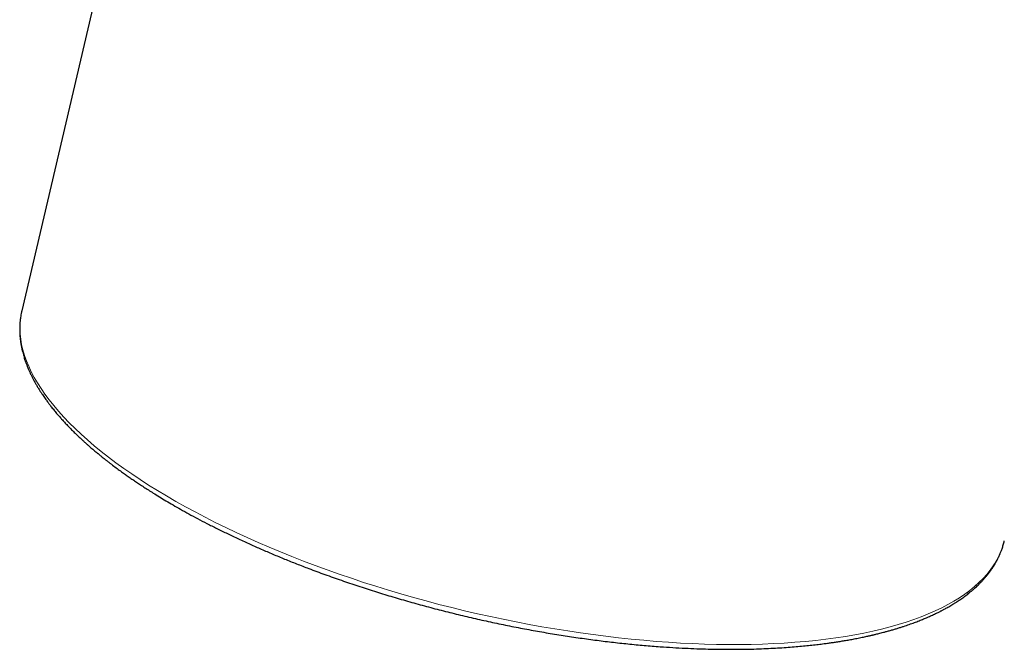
# Model space of a CAD drawing. Header units: millimetres. Extents: x 8 to 590, y 12 to 635.
# Tile 3 of 149: x 453 to 476, y 174 to 189. Entities that reach past the tile are written whole.
import ezdxf

# ---------------------------------------------------------------- set-up
doc = ezdxf.new("R2010")
doc.units = ezdxf.units.MM

msp = doc.modelspace()

# ---------------------------------------------------------------- linework, layer by layer
at = {"color": 7, "linetype": 'Continuous', "lineweight": 30}
for p, q in [((459.436, 210.887), (452.579, 181.6)), ((452.579, 181.6), (452.575, 181.584))]:
    msp.add_line(p, q, dxfattribs=at)
at = {"color": 252, "linetype": 'Continuous', "lineweight": 0, "flags": 128}
msp.add_lwpolyline([(452.575, 181.584), (452.564, 181.528), (452.546, 181.41), (452.536, 181.29), (452.533, 181.169), (452.539, 181.046), (452.553, 180.922), (452.575, 180.796), (452.605, 180.669), (452.643, 180.54), (452.689, 180.411), (452.743, 180.28), (452.805, 180.149), (452.875, 180.016), (452.952, 179.883), (453.037, 179.749), (453.13, 179.615), (453.231, 179.48), (453.339, 179.344), (453.454, 179.209), (453.577, 179.073), (453.708, 178.937), (453.845, 178.8), (453.99, 178.664), (454.142, 178.528), (454.3, 178.392), (454.466, 178.257), (454.638, 178.122), (454.817, 177.987), (455.002, 177.853), (455.194, 177.72), (455.392, 177.588), (455.596, 177.456), (455.805, 177.326), (456.021, 177.196), (456.242, 177.068), (456.469, 176.94), (456.701, 176.815), (456.939, 176.69), (457.181, 176.567), (457.428, 176.446), (457.68, 176.326), (457.936, 176.208), (458.197, 176.092), (458.462, 175.977), (458.731, 175.865), (459.004, 175.755), (459.28, 175.647), (459.559, 175.541), (459.842, 175.437), (460.128, 175.336), (460.417, 175.237), (460.708, 175.141), (461.002, 175.047), (461.298, 174.956), (461.596, 174.867), (461.896, 174.781), (462.198, 174.698), (462.501, 174.618), (462.805, 174.541), (463.11, 174.467), (463.416, 174.395), (463.723, 174.327), (464.03, 174.262), (464.337, 174.2), (464.644, 174.141), (464.95, 174.086), (465.257, 174.034), (465.562, 173.985), (465.867, 173.939), (466.171, 173.897), (466.473, 173.858), (466.774, 173.823), (467.073, 173.791), (467.37, 173.763), (467.665, 173.738), (467.958, 173.716), (468.248, 173.698), (468.535, 173.684), (468.82, 173.673), (469.101, 173.666), (469.379, 173.662), (469.654, 173.662), (469.925, 173.666), (470.192, 173.673), (470.455, 173.683), (470.713, 173.697), (470.967, 173.715), (471.217, 173.736), (471.462, 173.761), (471.702, 173.789), (471.937, 173.821), (472.166, 173.856), (472.391, 173.894), (472.609, 173.936), (472.822, 173.982), (473.029, 174.03), (473.23, 174.082), (473.425, 174.138), (473.614, 174.196), (473.796, 174.258), (473.971, 174.323), (474.14, 174.391), (474.303, 174.462), (474.458, 174.536), (474.606, 174.613), (474.748, 174.693), (474.882, 174.776), (475.009, 174.861), (475.128, 174.95), (475.24, 175.041), (475.344, 175.134), (475.441, 175.231), (475.531, 175.329), (475.612, 175.43), (475.686, 175.534), (475.752, 175.64), (475.81, 175.748), (475.86, 175.858), (475.902, 175.97), (475.936, 176.084), (475.947, 176.128)], dxfattribs=at)
at = {"color": 7, "linetype": 'Continuous', "lineweight": 30}
msp.add_open_spline([(452.579, 181.6), (452.574, 181.577), (452.565, 181.535), (452.554, 181.474), (452.546, 181.42), (452.54, 181.372), (452.536, 181.33), (452.533, 181.294), (452.531, 181.265), (452.53, 181.243), (452.53, 181.225), (452.529, 181.208), (452.529, 181.188), (452.529, 181.164), (452.529, 181.135), (452.529, 181.103), (452.531, 181.065), (452.533, 181.021), (452.537, 180.973), (452.542, 180.927), (452.547, 180.882), (452.552, 180.846), (452.557, 180.819), (452.56, 180.801), (452.563, 180.782), (452.566, 180.763), (452.571, 180.74), (452.576, 180.713), (452.583, 180.682), (452.591, 180.648), (452.602, 180.605), (452.615, 180.556), (452.631, 180.502), (452.646, 180.453), (452.661, 180.409), (452.675, 180.368), (452.689, 180.33), (452.703, 180.294), (452.715, 180.264), (452.726, 180.238), (452.734, 180.218), (452.743, 180.196), (452.754, 180.171), (452.767, 180.142), (452.782, 180.11), (452.798, 180.076), (452.815, 180.042), (452.832, 180.008), (452.849, 179.975), (452.874, 179.929), (452.905, 179.872), (452.946, 179.802), (452.987, 179.734), (453.028, 179.67), (453.066, 179.612), (453.101, 179.56), (453.133, 179.514), (453.162, 179.474), (453.185, 179.443), (453.204, 179.416), (453.223, 179.391), (453.246, 179.361), (453.274, 179.325), (453.305, 179.286), (453.338, 179.245), (453.372, 179.203), (453.414, 179.152), (453.466, 179.092), (453.527, 179.022), (453.594, 178.949), (453.666, 178.873), (453.744, 178.792), (453.828, 178.708), (453.919, 178.619), (454.001, 178.543), (454.071, 178.479), (454.125, 178.431), (454.176, 178.386), (454.222, 178.345), (454.264, 178.31), (454.301, 178.278), (454.334, 178.251), (454.361, 178.228), (454.383, 178.21), (454.401, 178.195), (454.42, 178.179), (454.444, 178.159), (454.475, 178.134), (454.513, 178.104), (454.559, 178.067), (454.609, 178.028), (454.661, 177.988), (454.731, 177.934), (454.818, 177.868), (454.921, 177.793), (455.017, 177.724), (455.108, 177.66), (455.196, 177.599), (455.286, 177.537), (455.381, 177.474), (455.482, 177.407), (455.59, 177.337), (455.714, 177.26), (455.853, 177.174), (456.01, 177.079), (456.178, 176.98), (456.359, 176.877), (456.553, 176.769), (456.762, 176.656), (456.984, 176.54), (457.22, 176.421), (457.47, 176.298), (457.735, 176.172), (458.004, 176.049), (458.276, 175.929), (458.549, 175.812), (458.83, 175.696), (459.115, 175.582), (459.434, 175.458), (459.788, 175.327), (460.178, 175.189), (460.57, 175.056), (460.963, 174.929), (461.357, 174.808), (461.754, 174.692), (462.154, 174.581), (462.556, 174.475), (462.961, 174.374), (463.367, 174.278), (463.774, 174.188), (464.182, 174.104), (464.59, 174.025), (464.997, 173.952), (465.404, 173.884), (465.809, 173.823), (466.209, 173.768), (466.605, 173.719), (466.995, 173.677), (467.382, 173.64), (467.737, 173.612), (468.061, 173.591), (468.352, 173.575), (468.632, 173.563), (468.913, 173.554), (469.194, 173.549), (469.474, 173.548), (469.739, 173.55), (469.99, 173.555), (470.226, 173.563), (470.448, 173.574), (470.656, 173.586), (470.852, 173.599), (471.036, 173.615), (471.208, 173.631), (471.369, 173.647), (471.519, 173.665), (471.649, 173.681), (471.762, 173.696), (471.861, 173.71), (471.962, 173.725), (472.067, 173.742), (472.177, 173.76), (472.291, 173.78), (472.413, 173.803), (472.515, 173.823), (472.596, 173.84), (472.65, 173.852), (472.697, 173.862), (472.738, 173.871), (472.772, 173.879), (472.799, 173.885), (472.822, 173.891), (472.846, 173.896), (472.877, 173.904), (472.916, 173.913), (472.963, 173.925), (473.017, 173.938), (473.08, 173.955), (473.152, 173.974), (473.232, 173.996), (473.316, 174.021), (473.398, 174.045), (473.476, 174.07), (473.572, 174.101), (473.683, 174.139), (473.807, 174.183), (473.92, 174.226), (474.025, 174.269), (474.124, 174.311), (474.203, 174.346), (474.265, 174.375), (474.31, 174.396), (474.352, 174.416), (474.387, 174.434), (474.416, 174.449), (474.441, 174.461), (474.465, 174.474), (474.491, 174.488), (474.523, 174.504), (474.56, 174.524), (474.603, 174.548), (474.649, 174.575), (474.699, 174.605), (474.753, 174.637), (474.804, 174.67), (474.851, 174.7), (474.893, 174.729), (474.937, 174.759), (474.983, 174.792), (475.029, 174.826), (475.076, 174.862), (475.117, 174.895), (475.152, 174.923), (475.178, 174.944), (475.2, 174.964), (475.221, 174.982), (475.249, 175.007), (475.284, 175.038), (475.329, 175.081), (475.378, 175.13), (475.432, 175.187), (475.476, 175.237), (475.511, 175.277), (475.534, 175.305), (475.554, 175.33), (475.571, 175.352), (475.586, 175.372), (475.598, 175.388), (475.609, 175.403), (475.619, 175.417), (475.631, 175.434), (475.645, 175.453), (475.662, 175.479), (475.683, 175.511), (475.707, 175.548), (475.73, 175.587), (475.753, 175.627), (475.775, 175.667), (475.793, 175.704), (475.808, 175.735), (475.821, 175.761), (475.831, 175.784), (475.841, 175.808), (475.853, 175.834), (475.865, 175.865), (475.879, 175.901), (475.893, 175.942), (475.908, 175.987), (475.922, 176.033), (475.935, 176.08), (475.943, 176.112), (475.947, 176.128)], degree=3, knots=[0, 0, 0, 0, 0.004334, 0.008252, 0.011753, 0.014838, 0.017507, 0.019809, 0.021675, 0.023103, 0.024132, 0.025189, 0.026396, 0.028014, 0.029842, 0.03188, 0.034076, 0.037154, 0.040135, 0.043021, 0.045809, 0.048351, 0.049627, 0.050798, 0.051863, 0.053006, 0.054421, 0.056075, 0.057992, 0.06016, 0.06233, 0.065957, 0.069268, 0.072262, 0.074939, 0.077386, 0.079666, 0.081861, 0.08397, 0.085252, 0.0865, 0.087723, 0.089209, 0.091096, 0.092973, 0.095098, 0.097219, 0.099284, 0.101292, 0.103243, 0.107617, 0.111675, 0.115987, 0.119874, 0.123371, 0.126502, 0.129267, 0.131665, 0.133697, 0.134943, 0.136442, 0.138281, 0.140461, 0.142898, 0.145383, 0.147906, 0.150469, 0.154575, 0.158778, 0.163161, 0.167788, 0.172658, 0.177773, 0.18313, 0.188732, 0.191763, 0.194771, 0.197511, 0.199967, 0.202141, 0.204032, 0.205772, 0.207177, 0.208244, 0.209023, 0.209958, 0.211161, 0.212633, 0.214561, 0.216814, 0.219334, 0.221818, 0.224223, 0.229305, 0.233993, 0.238287, 0.242188, 0.245968, 0.249737, 0.25373, 0.257947, 0.262388, 0.267052, 0.272837, 0.278933, 0.285339, 0.292056, 0.29923, 0.306728, 0.314549, 0.322694, 0.331162, 0.339953, 0.349067, 0.357459, 0.366105, 0.374842, 0.383579, 0.392315, 0.403754, 0.415192, 0.42663, 0.437771, 0.448911, 0.460051, 0.471191, 0.48233, 0.493469, 0.504609, 0.515748, 0.526887, 0.538027, 0.549167, 0.560307, 0.571447, 0.582588, 0.593507, 0.604426, 0.615345, 0.626266, 0.634847, 0.643324, 0.651555, 0.659538, 0.66834, 0.67682, 0.684978, 0.692814, 0.700328, 0.707395, 0.714151, 0.720596, 0.72673, 0.732554, 0.738066, 0.743268, 0.748159, 0.751784, 0.755218, 0.758796, 0.762768, 0.766711, 0.770978, 0.77557, 0.780486, 0.782792, 0.784938, 0.786816, 0.788426, 0.789768, 0.790841, 0.791648, 0.792543, 0.793774, 0.795341, 0.797245, 0.799485, 0.802062, 0.804975, 0.808554, 0.812184, 0.815717, 0.819154, 0.822495, 0.828558, 0.834276, 0.839648, 0.844709, 0.849615, 0.854384, 0.856847, 0.859272, 0.861509, 0.863414, 0.864986, 0.866225, 0.867505, 0.868947, 0.870553, 0.872746, 0.875185, 0.87787, 0.880801, 0.884015, 0.887543, 0.890096, 0.892791, 0.895628, 0.898608, 0.901731, 0.904996, 0.908249, 0.910458, 0.912342, 0.913924, 0.915462, 0.917029, 0.920192, 0.923477, 0.927686, 0.932257, 0.937189, 0.939533, 0.941724, 0.943681, 0.945407, 0.946899, 0.948159, 0.94914, 0.950176, 0.951407, 0.952832, 0.954452, 0.957101, 0.959841, 0.962668, 0.965582, 0.968564, 0.971313, 0.973404, 0.97525, 0.976851, 0.978446, 0.980341, 0.982538, 0.985037, 0.988126, 0.991259, 0.994281, 0.997194, 1, 1, 1, 1], dxfattribs=at)

doc.saveas('drawing.dxf')
